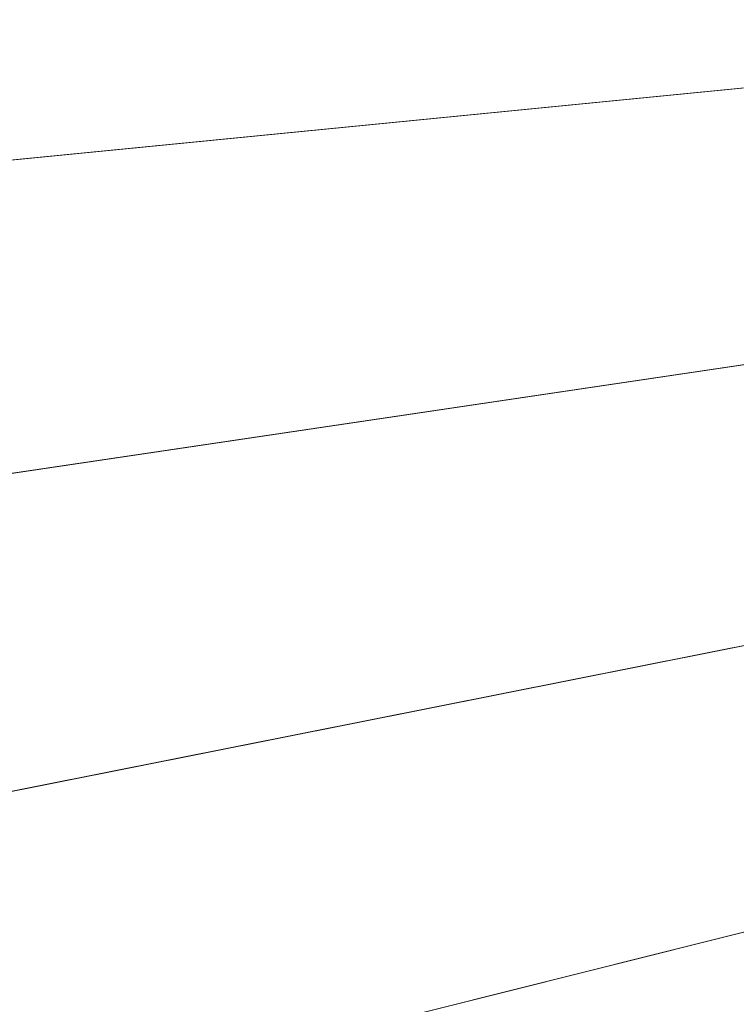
# Model space of a CAD drawing. Header units: millimetres. Extents: x -1180 to -729, y 224 to 675.
# Tile 192 of 256: x -1157 to -1134, y 402 to 434. Entities that reach past the tile are written whole.
import ezdxf

# ---------------------------------------------------------------- set-up
doc = ezdxf.new("R2010")
doc.units = ezdxf.units.MM
doc.header["$LTSCALE"] = 20
doc.layers.add('LUCIDO_1', color=1, linetype='Continuous', lineweight=20, true_color=0xff0000)

# ---------------------------------------------------------------- blocks, each defined once
blk = doc.blocks.new('Group-1')
at = {"layer": 'LUCIDO_1', "color": 5, "linetype": 'Continuous', "lineweight": 9, "transparency": 33554687}
for points in [[(-1079.484, 443.367, -10106.271), (-1079.031, 437.248, -10106.271), (-1172.155, 428.076, -10106.271), (-1172.947, 438.775, -10106.271)], [(-1168.952, 438.971, -10081.271), (-1168.175, 428.468, -10081.271), (-1079.031, 437.248, -10081.271), (-1079.484, 443.367, -10081.271)], [(-1079.031, 437.248, -10106.271), (-1078.28, 431.159, -10106.271), (-1170.842, 417.429, -10106.271), (-1172.155, 428.076, -10106.271)], [(-1168.175, 428.468, -10081.271), (-1166.885, 418.016, -10081.271), (-1078.28, 431.159, -10081.271), (-1079.031, 437.248, -10081.271)], [(-1078.28, 431.159, -10106.271), (-1077.232, 425.114, -10106.271), (-1169.009, 406.859, -10106.271), (-1170.842, 417.429, -10106.271)], [(-1166.885, 418.016, -10081.271), (-1165.086, 407.639, -10081.271), (-1077.232, 425.114, -10081.271), (-1078.28, 431.159, -10081.271)], [(-1077.232, 425.114, -10106.271), (-1075.89, 419.128, -10106.271), (-1166.663, 396.39, -10106.271), (-1169.009, 406.859, -10106.271)], [(-1165.086, 407.639, -10081.271), (-1162.783, 397.362, -10081.271), (-1075.89, 419.128, -10081.271), (-1077.232, 425.114, -10081.271)], [(-1075.89, 419.128, -10106.271), (-1074.253, 413.215, -10106.271), (-1163.8, 386.051, -10106.271), (-1166.663, 396.39, -10106.271)], [(-1162.783, 397.362, -10081.271), (-1159.972, 387.212, -10081.271), (-1074.253, 413.215, -10081.271), (-1075.89, 419.128, -10081.271)], [(-1074.253, 413.215, -10106.271), (-1072.327, 407.39, -10106.271), (-1160.432, 375.866, -10106.271), (-1163.8, 386.051, -10106.271)], [(-1159.972, 387.212, -10081.271), (-1156.666, 377.213, -10081.271), (-1072.327, 407.39, -10081.271), (-1074.253, 413.215, -10081.271)], [(-1072.327, 407.39, -10106.271), (-1070.118, 401.666, -10106.271), (-1156.57, 365.857, -10106.271), (-1160.432, 375.866, -10106.271)], [(-1156.666, 377.213, -10081.271), (-1152.874, 367.388, -10081.271), (-1070.118, 401.666, -10081.271), (-1072.327, 407.39, -10081.271)]]:
    blk.add_3dface(points, dxfattribs=at)

msp = doc.modelspace()

# ---------------------------------------------------------------- block references
at = {"layer": 'LUCIDO_1', "color": 5, "true_color": 0x0000ff, "transparency": 33554687}
msp.add_blockref('Group-1', (0, 0), dxfattribs=at)

doc.saveas('drawing.dxf')
